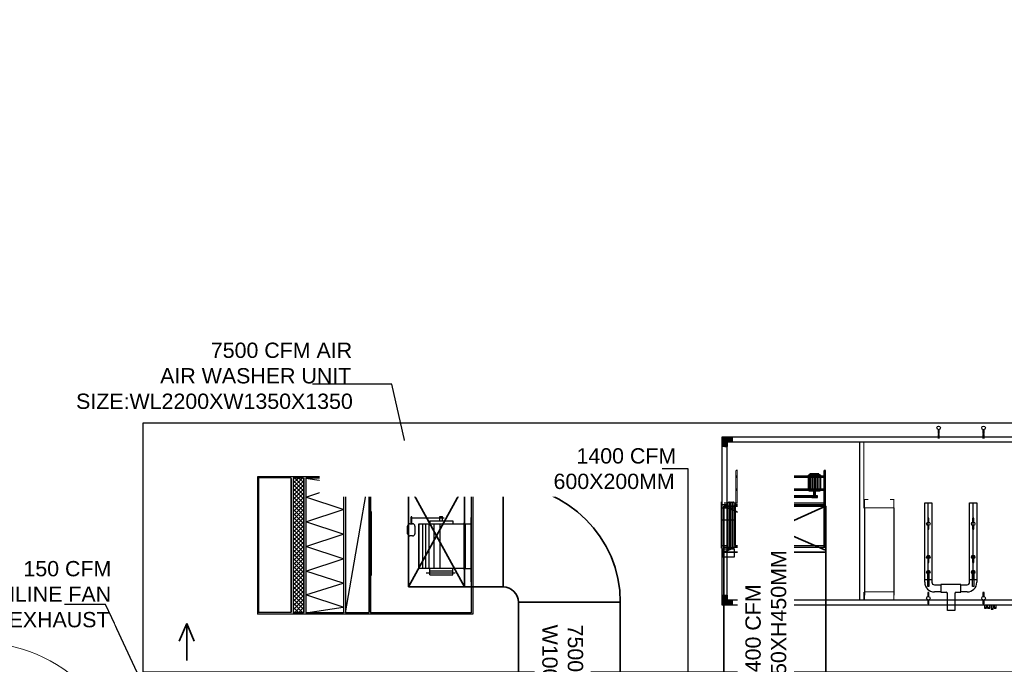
# Model space of a CAD drawing. Header units: inches. Extents: x 113025 to 158499, y 12149 to 30915.
# Tile 86 of 167: x 126362 to 126748, y 21605 to 21858. Entities that reach past the tile are written whole.
import ezdxf

# ---------------------------------------------------------------- set-up
doc = ezdxf.new("R2010")
doc.units = ezdxf.units.IN
doc.header["$MEASUREMENT"] = 0
for name, color, linetype in [('12-EQUIPMENT', 12, 'Continuous'), ('HVAC EQUIPMENT', 130, 'Continuous'), ('PD_025_TEXT', 61, 'Continuous'), ('PP-SPRINKLER', 1, 'Continuous')]:
    doc.layers.add(name, color=color, linetype=linetype)
for name, color, linetype, lineweight in [('EX AIR DUCT', 1, 'Continuous', 35), ('EXHAUST AIR DUCT', 13, 'Continuous', 35), ('HVAC TEXT PP', 104, 'Continuous', 20), ('SH-SPRINKLAR', 1, 'Continuous', 0), ('SUPPLY AIR DUCT PP', 6, 'Continuous', 35)]:
    doc.layers.add(name, color=color, linetype=linetype, lineweight=lineweight)
doc.styles.get("Standard").update_dxf_attribs({"font": 'arial.ttf', "height": 6})
doc.dimstyles.new('ISO-10', dxfattribs={"dimtxt": 6, "dimasz": 0.5, "dimexe": 1.25, "dimexo": 0.625, "dimtad": 1, "dimtoh": 1, "dimdec": 1, "dimlunit": 4, "dimtxsty": 'Standard', "dimblk": 'ARCHTICK', "dimcen": 2.5, "dimclrt": 3, "dimadec": 0, "dimazin": 0, "dimtfac": 1, "dimtdec": 1, "dimtmove": 1, "dimatfit": 3, "dimfxl": 1, "dimarcsym": 0})

# ---------------------------------------------------------------- blocks, each defined once
blk = doc.blocks.new('zw$25D7')
at = {"layer": 'HVAC EQUIPMENT'}
h = blk.add_hatch(dxfattribs=at)
h.set_pattern_fill('ANSI31', color=256, scale=0.038727, angle=180, style=0)
h.set_pattern_definition([(225, (54975.511824, 3663.300928), (0.00342303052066, -0.00342303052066), [])])
h.paths.add_polyline_path([(8.46, 30.82), (8.46, 28.88), (6.52, 28.88), (6.52, 30.82), (6.52, 32.75), (8.46, 32.75), (10.39, 32.75), (10.39, 30.82)])
h = blk.add_hatch(dxfattribs=at)
h.set_pattern_fill('ANSI31', color=256, scale=0.038727, angle=270, style=0)
h.set_pattern_definition([(315, (-60094.7709715, 72276.584467), (0.00342303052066, 0.00342303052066), [])])
h.paths.add_polyline_path([(137.65, 32.75), (139.58, 32.75), (141.52, 32.75), (141.52, 30.82), (141.52, 28.88), (139.58, 28.88), (139.58, 30.82), (137.65, 30.82)])
h = blk.add_hatch(dxfattribs=at)
h.set_pattern_fill('ANSI31', color=256, scale=0.038727, angle=90, style=0)
h.set_pattern_definition([(135, (-13583.8644536, -111400.8891294), (-0.00342303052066, -0.00342303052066), [])])
h.paths.add_polyline_path([(8.46, -31.31), (10.39, -31.31), (10.39, -33.25), (8.46, -33.25), (6.52, -33.25), (6.52, -31.31), (6.52, -29.38), (8.46, -29.38)])
h = blk.add_hatch(dxfattribs=at)
h.set_pattern_fill('ANSI31', color=256, scale=0.038727, angle=360, style=0)
h.set_pattern_definition([(45, (-128654.147249, -42787.60559), (-0.00342303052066, 0.00342303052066), [])])
h.paths.add_polyline_path([(139.58, -31.31), (139.58, -29.38), (141.52, -29.38), (141.52, -31.31), (141.52, -33.25), (139.58, -33.25), (137.65, -33.25), (137.65, -31.31)])
for p, q in [((60.51, -31.31), (60.51, 30.82)), ((12.02, 6.81), (12.02, 19.58)), ((12.63, 19.58), (12.02, 19.58)), ((12.63, 6.81), (12.63, 19.58)), ((46.46, -10.52), (46.46, 19.58)), ((47.07, 19.58), (46.46, 19.58)), ((47.07, -10.52), (47.07, 19.58)), ((12.02, 17.47), (47.07, 17.47)), ((12.02, 16.86), (47.07, 16.86)), ((40.69, 16.86), (40.69, 11.78)), ((41.3, 16.86), (41.3, 11.78)), ((41.3, 16.86), (41.3, 11.78)), ((41.91, 16.86), (41.91, 11.78)), ((42.52, 16.86), (42.52, 11.78)), ((42.69, 18.01), (42.69, 9.62)), ((43.13, 16.86), (43.13, 11.78)), ((43.74, 16.86), (43.74, 11.78)), ((43.74, 16.86), (43.74, 11.78)), ((44.35, 16.86), (44.35, 11.78)), ((12.02, 12.39), (47.07, 12.39)), ((12.02, 11.78), (47.07, 11.78)), ((22.43, 9.46), (22.72, 9.25)), ((41.65, 9.46), (22.43, 9.46)), ((41.65, 9.25), (22.43, 9.25)), ((22.72, 9.25), (22.43, 9.06)), ((41.65, 9.06), (22.43, 9.06)), ((24.36, 10), (24.36, -13.1)), ((26.56, 9.46), (26.27, 9.25)), ((26.27, 9.25), (26.56, 9.06)), ((41.65, 9.61), (26.56, 9.61)), ((41.65, 8.89), (26.56, 8.89)), ((41.65, 9.46), (41.94, 9.25)), ((43.93, 9.46), (41.65, 9.46)), ((43.93, 9.25), (41.65, 9.25)), ((41.94, 9.25), (41.65, 9.06)), ((43.93, 9.06), (41.65, 9.06)), ((43.93, 9.46), (43.64, 9.25)), ((43.64, 9.25), (43.93, 9.06)), ((6.03, 7.17), (6.03, -10.95)), ((6.03, 6.2), (8.72, 6.2)), ((7.31, 6.81), (8.72, 6.81)), ((9.03, 7.18), (8.72, 6.81)), ((8.72, -10.52), (8.72, 6.81)), ((9.33, 6.81), (9.03, 7.18)), ((9.64, 7.18), (9.33, 6.81)), ((9.33, -10.52), (9.33, 6.81)), ((9.94, 6.81), (9.64, 7.18)), ((10.25, 7.18), (9.94, 6.81)), ((9.94, -10.52), (9.94, 6.81)), ((10.55, 6.81), (10.25, 7.18)), ((10.86, 7.18), (10.55, 6.81)), ((10.55, -10.52), (10.55, 6.81)), ((11.16, 6.81), (10.86, 7.18)), ((11.16, 6.81), (47.07, 6.81)), ((11.16, -10.52), (11.16, 6.81)), ((11.77, 6.81), (11.77, 6.2)), ((11.77, 6.2), (47.07, 6.2)), ((11.77, -9.91), (11.77, 6.2)), ((62.31, 4.68), (62.31, -29.44)), ((73.8, 4.88), (73.8, -29.44)), ((85.93, 6.81), (88.74, 6.81)), ((85.93, -24.33), (85.93, 6.81)), ((87.34, -23.42), (87.34, 6.81)), ((88.74, 6.81), (88.74, -24.33)), ((103.53, 6.81), (106.34, 6.81)), ((103.53, -24.33), (103.53, 6.81)), ((104.94, -23.42), (104.94, 6.81)), ((106.34, 6.81), (106.34, -24.33)), ((6.03, -9.91), (8.72, -9.91)), ((7.31, -10.52), (8.72, -10.52)), ((8.72, -10.52), (9.01, -10.89)), ((9.01, -10.89), (9.33, -10.52)), ((9.33, -10.52), (9.62, -10.89)), ((9.62, -10.89), (9.94, -10.52)), ((9.94, -10.52), (10.23, -10.89)), ((10.23, -10.89), (10.55, -10.52)), ((10.55, -10.52), (10.84, -10.89)), ((10.84, -10.89), (11.16, -10.52)), ((11.16, -10.52), (47.07, -10.52)), ((11.77, -9.91), (47.07, -9.91)), ((11.77, -9.91), (11.77, -10.52)), ((88.74, -23.42), (85.93, -23.42)), ((89.71, -25.3), (92.19, -25.3)), ((100.07, -25.16), (92.19, -25.16)), ((92.19, -25.16), (92.19, -28.24)), ((100.07, -28.24), (100.07, -25.16)), ((100.07, -25.3), (102.57, -25.3)), ((106.34, -23.42), (103.53, -23.42)), ((92.19, -28.11), (89.71, -28.11)), ((92.19, -28.24), (94.35, -28.24)), ((94.93, -35.34), (94.93, -28.82)), ((97.73, -28.82), (97.73, -35.34)), ((98.32, -28.24), (100.07, -28.24)), ((102.57, -28.11), (100.07, -28.11)), ((110.17, -34.41), (109.32, -34.41)), ((111.47, -34.41), (110.62, -34.41)), ((112.81, -34.74), (111.96, -34.74)), ((114.01, -34.41), (113.16, -34.41)), ((97.73, -35.34), (94.93, -35.34))]:
    blk.add_line(p, q, dxfattribs=at)
for points in [[(91.16, 35.58), (91.16, 34.09), (91.64, 34.09), (91.64, 35.58)], [(108.76, 35.58), (108.76, 34.09), (109.24, 34.09), (109.24, 35.58)], [(6.52, 30.82), (6.52, 32.75), (8.46, 32.75)], [(8.46, 32.75), (10.39, 32.75), (10.39, 30.82), (8.46, 30.82)], [(91.62, 32.14), (91.64, 32.14), (91.64, 33.69), (91.16, 33.69), (91.16, 32.14), (91.18, 32.14)], [(109.22, 32.14), (109.24, 32.14), (109.24, 33.69), (108.76, 33.69), (108.76, 32.14), (108.78, 32.14)], [(139.58, 30.82), (137.65, 30.82), (137.65, 32.75), (139.58, 32.75)], [(139.58, 32.75), (141.52, 32.75), (141.52, 30.82)], [(8.46, 30.82), (8.46, 28.88), (6.52, 28.88), (6.52, 30.82)], [(141.52, 30.82), (141.52, 28.88), (139.58, 28.88), (139.58, 30.82)], [(26.56, 9.46), (26.56, 9.61), (22.43, 9.61), (22.43, 9.46)], [(22.43, 9.06), (22.43, 8.89), (26.56, 8.89), (26.56, 9.06)], [(43.93, 9.46), (43.93, 9.61), (41.65, 9.61), (41.65, 9.46)], [(41.65, 9.06), (41.65, 8.89), (43.93, 8.89), (43.93, 9.06)], [(87.56, -0.68), (87.58, -0.68), (87.58, 0.87), (87.1, 0.87), (87.1, -0.68), (87.12, -0.68)], [(105.16, -0.68), (105.18, -0.68), (105.18, 0.87), (104.7, 0.87), (104.7, -0.68), (104.72, -0.68)], [(87.1, -2.03), (87.1, -3.52), (87.58, -3.52), (87.58, -2.03)], [(104.7, -2.03), (104.7, -3.52), (105.18, -3.52), (105.18, -2.03)], [(87.56, -13.74), (87.58, -13.74), (87.58, -14.58), (87.1, -14.58), (87.1, -13.74), (87.12, -13.74)], [(87.1, -15.1), (87.1, -16.59), (87.58, -16.59), (87.58, -15.1)], [(105.16, -13.74), (105.18, -13.74), (105.18, -14.58), (104.7, -14.58), (104.7, -13.74), (104.72, -13.74)], [(104.7, -15.1), (104.7, -16.59), (105.18, -16.59), (105.18, -15.1)], [(87.56, -19.64), (87.58, -19.64), (87.58, -25.94), (87.1, -25.94), (87.1, -19.64), (87.12, -19.64)], [(87.1, -21), (87.1, -22.49), (87.58, -22.49), (87.58, -21)], [(105.16, -19.64), (105.18, -19.64), (105.18, -25.94), (104.7, -25.94), (104.7, -19.64), (104.72, -19.64)], [(104.7, -21), (104.7, -22.49), (105.18, -22.49), (105.18, -21)], [(6.52, -31.31), (6.52, -29.38), (8.46, -29.38), (8.46, -31.31)], [(87.56, -29.9), (87.58, -29.9), (87.58, -28.35), (87.1, -28.35), (87.1, -29.9), (87.12, -29.9)], [(109.22, -29.9), (109.24, -29.9), (109.24, -28.35), (108.76, -28.35), (108.76, -29.9), (108.78, -29.9)], [(139.58, -31.31), (139.58, -29.38), (141.52, -29.38), (141.52, -31.31)], [(8.46, -33.25), (6.52, -33.25), (6.52, -31.31)], [(8.46, -31.31), (10.39, -31.31), (10.39, -33.25), (8.46, -33.25)], [(87.1, -31.26), (87.1, -32.75), (87.58, -32.75), (87.58, -31.26)], [(108.76, -31.26), (108.76, -32.75), (109.24, -32.75), (109.24, -31.26)], [(139.58, -33.25), (137.65, -33.25), (137.65, -31.31), (139.58, -31.31)], [(141.52, -31.31), (141.52, -33.25), (139.58, -33.25)]]:
    blk.add_lwpolyline(points, dxfattribs=at)
for points in [[(141.52, -33.25), (6.52, -33.25), (6.52, 32.75), (141.52, 32.75)], [(139.58, -31.31), (8.46, -31.31), (8.46, 30.82), (139.58, 30.82)], [(40.91, 18.01), (44.45, 18.01), (44.45, 18.24), (40.91, 18.24)], [(40.91, 18.01), (44.46, 18.01), (44.46, 18.01), (40.91, 18.01)], [(24.09, 6.2), (24.71, 6.2), (24.71, 10), (24.09, 10)], [(42.46, 11.39), (43.02, 11.39), (43.02, 8.9), (42.46, 8.9)], [(139.58, 8.53), (132.65, 8.53), (132.65, -23.65), (139.58, -23.65)], [(6.42, 0), (6.42, 4.88), (11.3, 4.88), (11.3, 0)], [(22.27, 0), (22.27, 4.88), (27.15, 4.88), (27.15, 0)], [(6.42, -11.37), (6.42, -14.33), (11.3, -14.33), (11.3, -11.37)], [(110.17, -33.25), (109.32, -33.25), (109.32, -34.53), (110.17, -34.53)], [(111.47, -33.25), (110.62, -33.25), (110.62, -34.53), (111.47, -34.53)], [(112.81, -33.25), (111.96, -33.25), (111.96, -34.86), (112.81, -34.86)], [(114.01, -33.25), (113.16, -33.25), (113.16, -34.53), (114.01, -34.53)]]:
    blk.add_lwpolyline(points, close=True, dxfattribs=at)
at = {"layer": 'HVAC EQUIPMENT', "const_width": 0.387}
for points in [[(62, 30.82), (62, 4.68)], [(65.49, 30.66), (62, 30.66)], [(63.81, 8.13), (62.31, 8.13), (62.31, 4.88), (73.8, 4.88), (73.8, 8.13), (72.25, 8.13)], [(62, -31.47), (62, -28.11)], [(63.81, -31.36), (62.31, -31.36), (62.31, -28.11), (73.8, -28.11), (73.8, -31.36), (72.25, -31.36)], [(65.49, -31.31), (62, -31.31)]]:
    blk.add_lwpolyline(points, dxfattribs=at)
at = {"layer": 'HVAC EQUIPMENT'}
blk.add_lwpolyline([(40.91, 18.01), (44.46, 18.01, -0.414214), (45.07, 17.4), (45.07, 12, -0.414214), (44.46, 11.39), (40.91, 11.39, -0.414214), (40.3, 12), (40.3, 17.4, -0.414214)], format="xyb", close=True, dxfattribs=at)
for centre in [(91.4, 36.25), (109, 36.25), (87.34, -1.36), (104.94, -1.36), (87.34, -14.42), (104.94, -14.42), (87.34, -20.33), (104.94, -20.33), (87.34, -30.58), (109, -30.58)]:
    blk.add_circle(centre, 0.716, dxfattribs=at)
for centre, radius, start, end in [((89.71, -24.33), 3.78, 180, 270), ((89.71, -24.33), 0.968, 180, 270), ((102.57, -24.33), 0.968, 270, 0), ((102.57, -24.33), 3.78, 270, 0), ((94.35, -28.82), 0.581, 0, 90), ((98.32, -28.82), 0.581, 90, 180)]:
    blk.add_arc(centre, radius, start, end, dxfattribs=at)
blk = doc.blocks.new('zw$DAD0')
at = {"layer": '12-EQUIPMENT', "linetype": 'Continuous'}
h = blk.add_hatch(dxfattribs=at)
h.set_pattern_fill('ANSI37', color=256, scale=9.060975, angle=270, style=0)
h.set_pattern_definition([(135, (-142079.6272, -18630.1843), (-0.80088461, -0.80088461), []), (225, (-142079.6272, -18630.1843), (0.80088461, -0.80088461), [])])
h.paths.add_polyline_path([(26.38, -66.34), (26.38, -70.4), (-26.31, -70.4), (-26.32, -66.34)])
for p, q in [((-26.94, 0), (26.94, 0)), ((-26.94, 0), (-26.94, -84.48)), ((26.94, 0), (26.94, -71.4)), ((-26.94, -0.21), (-26.94, -71.4)), ((-26.38, -0.55), (26.39, -0.55)), ((26.94, -0.55), (26.94, -84.48))]:
    blk.add_line(p, q, dxfattribs=at)
at = {"layer": '12-EQUIPMENT'}
for p, q in [((-26.38, -0.55), (-26.39, -5.96)), ((-18.98, -0.55), (19.41, -0.55)), ((14.23, -0.57), (-10.99, -0.57)), ((-8.91, -3.24), (9.46, -3.24)), ((-8.91, -3.43), (9.46, -3.43)), ((-8.52, -2.91), (-8.52, -0.57)), ((-8.52, -2.91), (9.09, -2.91)), ((-8.52, -21.16), (-8.52, -2.91)), ((9.09, -2.91), (9.09, -0.57)), ((9.09, -2.91), (9.09, -21.16)), ((26.39, -0.55), (26.39, -40.12)), ((-26.39, -6.59), (-26.39, -5.96)), ((-26.39, -6.59), (-26.39, -40.09)), ((10.73, -18.21), (10.73, -6.92)), ((-10.64, -11.21), (-10.64, -24.43)), ((-9.68, -16.81), (-9.68, -7.78)), ((-9.68, -7.78), (-8.52, -7.78)), ((11.47, -7.78), (9.09, -7.78)), ((9.9, -16.81), (9.9, -7.78)), ((11.47, -16.81), (11.47, -7.78)), ((-11.41, -12.87), (-11.41, -11.89)), ((-9.68, -11.91), (-11.41, -11.91)), ((-9.68, -12.87), (-11.41, -12.87)), ((9.09, -12.82), (-8.52, -12.82)), ((9.09, -15.14), (-8.52, -15.14)), ((-9.68, -16.81), (-8.52, -16.81)), ((9.09, -17.14), (-8.52, -17.14)), ((9.09, -18.45), (-8.52, -18.45)), ((11.47, -16.81), (9.09, -16.81)), ((9.09, -19.61), (-8.52, -19.61)), ((9.09, -21.01), (-8.52, -21.01)), ((9.09, -21.16), (-8.52, -21.16)), ((-7.62, -22.7), (-4.61, -22.7)), ((-11.22, -23.91), (-11.22, -24.14)), ((-8.52, -23.91), (-11.22, -23.91)), ((-8.52, -24.14), (-11.22, -24.14)), ((-8.52, -24.68), (-8.52, -23.6)), ((-4.61, -25.58), (-7.62, -25.58)), ((-3.71, -23.6), (-3.71, -24.68)), ((-26.39, -40.09), (26.39, -40.12)), ((-26.39, -40.75), (26.39, -40.75)), ((-26.39, -40.75), (-26.39, -49.96)), ((26.38, -49.96), (-26.38, -40.77)), ((-13.37, -39.87), (11.84, -39.87)), ((26.39, -40.75), (26.39, -49.96)), ((-26.36, -49.96), (26.39, -49.96)), ((-26.44, -50.7), (-26.44, -65.45)), ((-26.44, -65.45), (-24.23, -50.77)), ((-26.36, -50.72), (26.44, -50.7)), ((-18.94, -65.45), (-23.76, -50.77)), ((-14.11, -50.77), (-18.94, -65.45)), ((-9.28, -65.45), (-14.11, -50.77)), ((-4.45, -50.77), (-9.28, -65.45)), ((0.38, -65.45), (-4.45, -50.77)), ((5.2, -50.77), (0.38, -65.45)), ((10.03, -65.45), (5.2, -50.77)), ((14.86, -50.77), (10.03, -65.45)), ((19.41, -65.45), (14.86, -50.77)), ((24.23, -50.77), (19.41, -65.45)), ((26.44, -65.45), (24.23, -50.77)), ((26.44, -50.7), (26.44, -65.45)), ((-26.44, -65.45), (26.44, -65.45)), ((-26.39, -66.34), (26.39, -66.34)), ((-26.39, -66.34), (-26.39, -70.4)), ((26.39, -66.34), (26.39, -70.4)), ((-26.46, -71.4), (26.31, -71.4)), ((-26.46, -71.4), (-26.46, -84)), ((-26.31, -70.4), (26.38, -70.4)), ((26.34, -71.4), (26.34, -84)), ((-26.94, -84.48), (26.94, -84.48)), ((-26.44, -84), (26.31, -84))]:
    blk.add_line(p, q, dxfattribs=at)
at = {"layer": '12-EQUIPMENT', "const_width": 0.159}
for points in [[(26.39, -40.44), (-26.39, -40.41)], [(26.39, -65.81), (-26.52, -65.81)], [(-26.31, -70.93), (26.39, -70.93)]]:
    blk.add_lwpolyline(points, dxfattribs=at)
at = {"layer": '12-EQUIPMENT'}
for centre, start, end in [((-7.62, -23.6), 90, 180), ((-4.61, -23.6), 0, 90), ((-7.62, -24.68), 180, 270), ((-4.61, -24.68), 270, 0)]:
    blk.add_arc(centre, 0.904, start, end, dxfattribs=at)
blk = doc.blocks.new('_ArchTick')
at = {"color": 0, "linetype": 'ByBlock', "const_width": 0.15}
blk.add_lwpolyline([(-0.5, -0.5), (0.5, 0.5)], dxfattribs=at)
blk = doc.blocks.new('zw$F2F5')
at = {"layer": 'EXHAUST AIR DUCT'}
for p, q in [((0, 14.52), (-2.96, 7.59)), ((0, 0), (0, 14.52)), ((0, 14.52), (2.96, 7.59))]:
    blk.add_line(p, q, dxfattribs=at)
blk = doc.blocks.new('PP-CEILING PENDANT')
at = {"layer": 'SH-SPRINKLAR', "lineweight": -3}
for p, q in [((-17, 17), (-76, 76)), ((-24, 1), (-37, 4)), ((-24, 0), (-37, -3)), ((-17, 17), (-29, 24)), ((-17, 17), (-24, 29)), ((0, 24), (-3, 37)), ((-1, 9), (-1, 24)), ((1, 24), (4, 37)), ((1, 9), (1, 24)), ((17, 17), (75, 75)), ((17, 17), (24, 29)), ((18, 16), (29, 24)), ((24, 0), (37, 3)), ((-18, -16), (-76, -75)), ((-18, -16), (-29, -23)), ((-17, -17), (-25, -28)), ((-2, -24), (-4, -37)), ((-1, -24), (-1, -9)), ((-1, -24), (2, -37)), ((1, -24), (1, -9)), ((16, -18), (23, -30)), ((16, -18), (75, -76)), ((17, -17), (28, -25)), ((24, -1), (37, -4))]:
    blk.add_line(p, q, dxfattribs=at)
at = {"layer": 'SH-SPRINKLAR', "color": 8, "lineweight": 5}
blk.add_circle((0, 0), 1700, dxfattribs=at)
at = {"layer": 'SH-SPRINKLAR', "lineweight": -3}
for centre, major_axis, start_param, end_param in [((0, 0), (26.5, 26.5), 1.657505, 2.255676), ((0, 0), (-26.5, 26.5), 5.588406, 6.189787), ((0, 0), (0.02, 8.87), 5.497787, 11.780972), ((0, 0), (0.02, 6.56), 5.497787, 11.780972), ((0, 23), (1.12, 1.12), 5.863873, 8.273293), ((0, 0), (-26.5, 26.5), 4.798644, 5.40368), ((0, 0), (26.5, 26.5), 5.57395, 6.180955), ((0, 0), (-26.5, 26.5), 0.862204, 1.45951), ((0, 0), (-26.5, 26.5), 1.637496, 2.236801), ((0, -23), (1.12, 1.12), 2.722281, 5.131701), ((0, 0), (-26.5, 26.5), 2.418515, 3.021492), ((0, 0), (26.5, 26.5), 4.778634, 5.384791)]:
    blk.add_ellipse(centre, major_axis=major_axis, ratio=1, start_param=start_param, end_param=end_param, dxfattribs=at)
blk = doc.blocks.new('zw$9BF9')
at = {"color": 8}
blk.add_lwpolyline([(-592.68, 252.5), (-217.8, 252.5), (-217.8, 350.02), (-592.68, 350.02)], close=True, dxfattribs=at)
at = {"layer": 'EX AIR DUCT'}
for p, q in [((-364.69, 299.45), (-324.77, 317.45)), ((-364.69, 317.45), (-324.77, 300.23)), ((-364.69, 304.78), (-364.69, 208.63)), ((-324.69, 304.78), (-324.69, 208.63))]:
    blk.add_line(p, q, dxfattribs=at)
blk.add_lwpolyline([(-364.69, 317.45), (-324.69, 317.45), (-324.69, 299.45), (-364.69, 299.45)], close=True, dxfattribs=at)
at = {"layer": 'SUPPLY AIR DUCT PP'}
for p, q in [((-488.45, 325.8), (-466.45, 285.8)), ((-466.45, 325.8), (-488.45, 285.8)), ((-466.45, 325.8), (-466.45, 285.8)), ((-466.45, 325.8), (-451.31, 325.8)), ((-451.31, 285.8), (-451.31, 325.8)), ((-466.45, 285.8), (-451.31, 285.8)), ((-445.31, 279.8), (-445.31, 194.26)), ((-445.31, 279.8), (-405.31, 279.8)), ((-405.31, 279.8), (-405.31, 207.42))]:
    blk.add_line(p, q, dxfattribs=at)
blk.add_lwpolyline([(-488.45, 285.8), (-488.45, 325.8), (-466.45, 325.8), (-466.45, 285.8)], close=True, dxfattribs=at)
for radius in [46, 6]:
    blk.add_arc((-451.31, 279.8), radius, 0, 90, dxfattribs=at)
at = {"layer": 'EX AIR DUCT', "rotation": 270}
blk.add_blockref('zw$DAD0', (-463.21, 302.09), dxfattribs=at)
at = {"layer": 'HVAC TEXT PP'}
blk.add_blockref('zw$25D7', (-371.84, 311.96), dxfattribs=at)
at = {"layer": 'HVAC TEXT PP', "insert": (-646.32, 381.65), "char_height": 6, "attachment_point": 1, "bg_fill": 2}
blk.add_mtext_dynamic_manual_height_columns('\\pi80.382;7500 CFM AIR \\P\\pi60.504;AIR WASHER UNIT \\P\\pi27.524;SIZE:WL2200XW1350X1350', width=135.3112, gutter_width=50, heights=[0], dxfattribs=at)
at = {"layer": 'HVAC TEXT PP', "insert": (-419.92, 271.03), "char_height": 6, "attachment_point": 1, "rotation": 270, "bg_fill": 2}
blk.add_mtext_dynamic_manual_height_columns('7500 CFM \\PW1000XH400MM', width=135.3112, gutter_width=50, heights=[0], dxfattribs=at)
at = {"layer": 'HVAC TEXT PP', "insert": (-356.25, 199.1), "char_height": 6, "attachment_point": 1, "rotation": 90, "bg_fill": 2}
blk.add_mtext_dynamic_manual_height_columns('\\pi48.577;8400 CFM \\P\\pi34.948;W1050XH450MM', width=135.3112, gutter_width=50, heights=[0], dxfattribs=at)
at = {"layer": 'HVAC TEXT PP'}
blk.add_leader([(-486.55, 328.48), (-494.98, 365.31), (-526.07, 365.31)], dimstyle='ISO-10', override={"dimasz": 5, "dimtad": 0, "dimldrblk": 'Dot'}, dxfattribs=at)
at = {"layer": 'HVAC TEXT PP', "insert": (-520.24, 340.23), "char_height": 6, "attachment_point": 1, "bg_fill": 2}
blk.add_mtext_dynamic_manual_height_columns('\\pi97.727;1400 CFM \\P\\pi88.735;600X200MM', width=135.3112, gutter_width=50, heights=[0], dxfattribs=at)
at = {"layer": 'HVAC TEXT PP'}
blk.add_leader([(-378.71, 239.79), (-378.71, 332.18), (-388.84, 332.18)], dimstyle='ISO-10', override={"dimasz": 5, "dimtad": 0, "dimldrblk": 'Dot'}, dxfattribs=at)
at = {"layer": 'EXHAUST AIR DUCT', "insert": (-741.84, 295.98), "char_height": 6, "attachment_point": 1, "bg_fill": 2}
blk.add_mtext_dynamic_manual_height_columns('\\pi102.39;150 CFM \\P\\pi90.671;INLINE FAN \\P\\pi34.641;FOR SMOKING EXHAUST', width=135.3112, gutter_width=50, heights=[0], dxfattribs=at)
at = {"layer": 'EXHAUST AIR DUCT'}
blk.add_blockref('zw$F2F5', (-575.41, 256.92), dxfattribs=at)
blk.add_leader([(-583.29, 227.5, 0), (-607.22, 278.98, 0), (-623.38, 278.98, 0)], dimstyle='ISO-10', override={"dimasz": 5, "dimtad": 0, "dimldrblk": 'Dot'}, dxfattribs=at)

msp = doc.modelspace()

# ---------------------------------------------------------------- block references
at = {"layer": 'PD_025_TEXT'}
msp.add_blockref('zw$9BF9', (127003.16, 21350), dxfattribs=at)

# ---------------------------------------------------------------- next in the draw order: block references
at = {"layer": 'PP-SPRINKLER', "xscale": -0.03543314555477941, "yscale": 0.03543314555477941, "zscale": 35.43314555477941, "rotation": 180}
msp.add_blockref('PP-CEILING PENDANT', (126345.44, 21553.88), dxfattribs=at)

doc.saveas('drawing.dxf')
